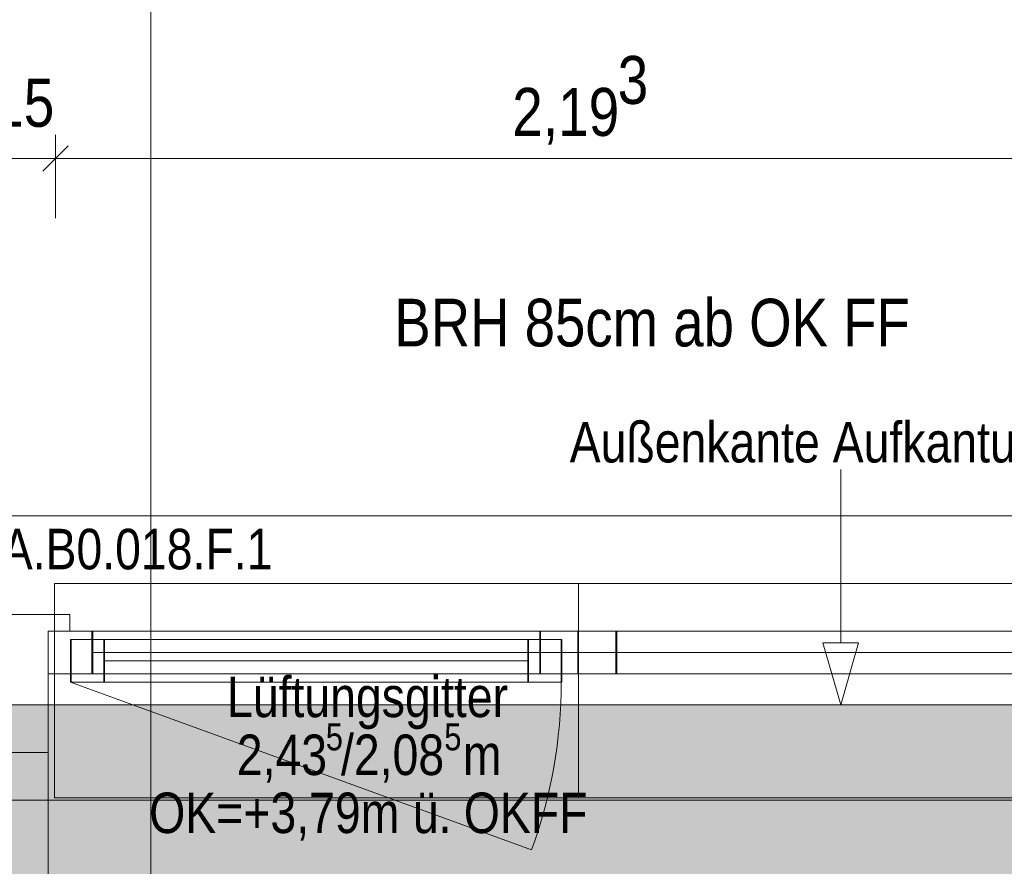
# Model space of a CAD drawing. Extents: x -720 to 300, y 62 to 1162.
# Tile 60 of 143: x -554 to -512, y 997 to 1033. Entities that reach past the tile are written whole.
import ezdxf
from ezdxf.lldxf.tags import DXFTag

# ---------------------------------------------------------------- set-up
doc = ezdxf.new("R2010")
doc.units = 0
doc.layers.get('0').update_dxf_attribs({"lineweight": 13})
for name, color, linetype, lineweight, true_color in [('30 -33 Aussenwände- 7 Fassade_ Elemente', 7, 'Continuous', 9, 0x00aacc), ('30 -35 Decken- 1 Konstruktion-Träger- Stahlbeton', 7, 'Continuous', 13, 0x33aa00), ('70 -72 Beschriftung- 1 Beschriftung allgemein', 7, 'Continuous', 9, 0xff6633), ('70 -72 Beschriftung- 2 Beschriftung Bauteile', 7, 'Continuous', 9, 0x9999ff), ('70 -75 Raumstempel-2 Verweislinie', 7, 'Continuous', 9, 0xff6600), ('70 -76 Bemaßung- 2 Allgemein', 9, 'Continuous', 5, 0x808080), ('iwb_Schraffur_Unterzug', 7, 'Continuous', 5, 0xffffcc)]:
    doc.layers.add(name, color=color, linetype=linetype, lineweight=lineweight, true_color=true_color)
doc.layers.add('70 -71 Achsen- 1 Gebäudeachsen', color=7, linetype='STRICHPUNKT2-A06G94018I', lineweight=18)
doc.layers.add('Keine-1', color=7, linetype='Continuous', lineweight=15)
doc.styles.get("Standard").update_dxf_attribs({"font": 'ARIALN.TTF'})
tags = doc.linetypes.add('fein_strichliert-A06G94028I', pattern=[4, 1, -2, 1]).pattern_tags.tags
tags[8:9] = [DXFTag(74, 4), DXFTag(75, 0), DXFTag(340, '0'), DXFTag(46, 0.0), DXFTag(50, 0.0), DXFTag(44, 0.0), DXFTag(45, 0.0)]
tags[6:7] = [DXFTag(74, 4), DXFTag(75, 0), DXFTag(340, '0'), DXFTag(46, 0.0), DXFTag(50, 0.0), DXFTag(44, 0.0), DXFTag(45, 0.0)]
tags[4:5] = [DXFTag(74, 4), DXFTag(75, 0), DXFTag(340, '0'), DXFTag(46, 0.0), DXFTag(50, 0.0), DXFTag(44, 0.0), DXFTag(45, 0.0)]
tags = doc.linetypes.add('STRICHPUNKT2-A06G94018I', pattern=[12.7, 6.35, -3.175, 0, -3.175]).pattern_tags.tags
tags[10:11] = [DXFTag(74, 4), DXFTag(75, 0), DXFTag(340, '0'), DXFTag(46, 0.0), DXFTag(50, 0.0), DXFTag(44, 0.0), DXFTag(45, 0.0)]
tags[8:9] = [DXFTag(74, 4), DXFTag(75, 0), DXFTag(340, '0'), DXFTag(46, 0.0), DXFTag(50, 0.0), DXFTag(44, 0.0), DXFTag(45, 0.0)]
tags[6:7] = [DXFTag(74, 4), DXFTag(75, 0), DXFTag(340, '0'), DXFTag(46, 0.0), DXFTag(50, 0.0), DXFTag(44, 0.0), DXFTag(45, 0.0)]
tags[4:5] = [DXFTag(74, 4), DXFTag(75, 0), DXFTag(340, '0'), DXFTag(46, 0.0), DXFTag(50, 0.0), DXFTag(44, 0.0), DXFTag(45, 0.0)]

# ---------------------------------------------------------------- blocks, each defined once
blk = doc.blocks.new('Referenz-A06G94038I')
at = {"layer": '30 -33 Aussenwände- 7 Fassade_ Elemente', "color": 0, "linetype": 'Continuous', "lineweight": -2, "ltscale": 0.13}
for p, q in [((-455.757, 1011.852), (-604.957, 1011.852)), ((-551.691, 1007.712), (-555.891, 1007.712)), ((-551.691, 1007.012), (-551.691, 1007.712)), ((-552.591, 1005.212), (-552.591, 1007.012)), ((-552.591, 1007.012), (-530.357, 1007.012)), ((-552.591, 1007.012), (-550.757, 1007.012)), ((-552.591, 1005.212), (-552.591, 1007.012)), ((-552.591, 1001.912), (-552.591, 1007.012)), ((-552.591, 1007.012), (-551.691, 1007.012)), ((-550.757, 1007.012), (-550.757, 1005.212)), ((-531.957, 1005.212), (-531.957, 1007.012)), ((-531.957, 1007.012), (-530.357, 1007.012)), ((-530.357, 1007.012), (-508.124, 1007.012)), ((-530.357, 1007.012), (-528.757, 1007.012)), ((-530.357, 1007.012), (-530.357, 1005.212)), ((-530.357, 1005.212), (-530.357, 1007.012)), ((-528.757, 1007.012), (-528.757, 1005.212)), ((-551.657, 1006.662), (-531.057, 1006.662)), ((-551.657, 1004.862), (-551.657, 1006.662)), ((-551.657, 1006.662), (-550.257, 1006.662)), ((-551.657, 1004.862), (-551.657, 1006.662)), ((-550.257, 1006.662), (-550.257, 1004.862)), ((-532.457, 1006.662), (-531.057, 1006.662)), ((-532.457, 1004.862), (-532.457, 1006.662)), ((-531.057, 1006.662), (-531.057, 1004.862)), ((-531.057, 1006.662), (-531.057, 1004.862)), ((-532.457, 1005.762), (-550.257, 1005.762)), ((-528.757, 1006.112), (-509.957, 1006.112)), ((-530.357, 1005.212), (-552.591, 1005.212)), ((-550.757, 1005.212), (-552.591, 1005.212)), ((-530.357, 1005.212), (-531.957, 1005.212)), ((-528.757, 1005.212), (-530.357, 1005.212)), ((-508.124, 1005.212), (-530.357, 1005.212)), ((-531.057, 1004.862), (-551.657, 1004.862)), ((-550.257, 1004.862), (-551.657, 1004.862)), ((-531.057, 1004.862), (-532.457, 1004.862)), ((-554.991, 1001.912), (-552.591, 1001.912)), ((-554.991, 1001.912), (-552.591, 1001.912)), ((-552.591, 1001.912), (-552.591, 995.912))]:
    blk.add_line(p, q, dxfattribs=at)
at = {"layer": '30 -33 Aussenwände- 7 Fassade_ Elemente', "color": 0, "lineweight": -2}
for p, q in [((-552.324, 1007.012), (-552.324, 1009.012)), ((-552.324, 1009.012), (-508.324, 1009.012)), ((-552.324, 1009.012), (-530.324, 1009.012)), ((-530.324, 1009.012), (-508.324, 1009.012)), ((-530.324, 1007.012), (-530.324, 1009.012)), ((-552.324, 1005.212), (-552.324, 1007.012)), ((-552.324, 1007.012), (-550.724, 1007.012)), ((-550.724, 1007.012), (-509.924, 1007.012)), ((-550.724, 1007.012), (-550.724, 1005.212)), ((-550.724, 1007.012), (-531.924, 1007.012)), ((-531.924, 1007.012), (-531.924, 1005.212)), ((-530.324, 1007.012), (-531.924, 1007.012)), ((-530.324, 1007.012), (-528.724, 1007.012)), ((-530.324, 1005.212), (-530.324, 1007.012)), ((-528.724, 1007.012), (-509.924, 1007.012)), ((-528.724, 1005.212), (-528.724, 1007.012)), ((-551.624, 1004.862), (-551.624, 1006.662)), ((-551.624, 1006.662), (-550.224, 1006.662)), ((-550.224, 1006.662), (-532.424, 1006.662)), ((-550.224, 1004.862), (-550.224, 1006.662)), ((-532.424, 1006.662), (-531.024, 1006.662)), ((-532.424, 1004.862), (-532.424, 1006.662)), ((-531.024, 1006.662), (-531.024, 1004.862)), ((-509.924, 1006.112), (-550.724, 1006.112)), ((-550.224, 1005.762), (-532.424, 1005.762)), ((-509.924, 1006.112), (-528.724, 1006.112)), ((-552.324, 1005.212), (-552.324, 1000.012)), ((-550.724, 1005.212), (-552.324, 1005.212)), ((-509.924, 1005.212), (-550.724, 1005.212)), ((-531.924, 1005.212), (-530.324, 1005.212)), ((-528.724, 1005.212), (-530.324, 1005.212)), ((-530.324, 1000.012), (-530.324, 1005.212)), ((-509.924, 1005.212), (-528.724, 1005.212)), ((-550.224, 1004.862), (-551.624, 1004.862)), ((-532.424, 1004.862), (-550.224, 1004.862)), ((-531.024, 1004.862), (-532.424, 1004.862)), ((-552.324, 1000.012), (-530.324, 1000.012)), ((-552.324, 1000.012), (-508.324, 1000.012)), ((-530.324, 1000.012), (-508.324, 1000.012))]:
    blk.add_line(p, q, dxfattribs=at)
at = {"layer": '30 -33 Aussenwände- 7 Fassade_ Elemente', "color": 0, "linetype": 'fein_strichliert-A06G94028I', "lineweight": -2, "ltscale": 0.13}
blk.add_line((-551.657, 1004.862), (-532.3, 997.817), dxfattribs=at)
blk.add_ellipse((-551.657, 1004.862), major_axis=(19.358, -7.046), ratio=1, start_param=0, end_param=0.349066, dxfattribs=at)
at = {"layer": '30 -35 Decken- 1 Konstruktion-Träger- Stahlbeton', "color": 0, "linetype": 'fein_strichliert-A06G94028I', "lineweight": -2, "ltscale": 0.13}
blk.add_line((-306.357, 1003.912), (-682.362, 1003.912), dxfattribs=at)
at = {"layer": '70 -71 Achsen- 1 Gebäudeachsen', "color": 0, "linetype": 'STRICHPUNKT2-A06G94018I', "lineweight": -2, "ltscale": 0.13}
blk.add_line((-682.362, 999.912), (76.456, 999.912), dxfattribs=at)
at = {"layer": '70 -72 Beschriftung- 2 Beschriftung Bauteile', "color": 0, "linetype": 'Continuous', "lineweight": -2, "ltscale": 0.13}
blk.add_line((-519.324, 1006.51), (-519.324, 1013.791), dxfattribs=at)
at = {"layer": '70 -72 Beschriftung- 2 Beschriftung Bauteile', "color": 0, "lineweight": -2}
for p, q in [((-519.324, 1003.912), (-520.074, 1006.51)), ((-520.074, 1006.51), (-518.574, 1006.51)), ((-518.574, 1006.51), (-519.324, 1003.912))]:
    blk.add_line(p, q, dxfattribs=at)
at = {"layer": '70 -75 Raumstempel-2 Verweislinie', "color": 0, "linetype": 'Continuous', "lineweight": -2, "ltscale": 0.13}
blk.add_line((-548.292, 1104.852), (-548.292, 989.062), dxfattribs=at)
at = {"layer": '70 -76 Bemaßung- 2 Allgemein', "color": 0, "linetype": 'Continuous', "lineweight": -2, "ltscale": 0.13}
for p, q in [((-552.291, 1024.352), (-552.291, 1027.852)), ((-552.291, 1024.352), (-552.291, 1027.852)), ((-552.821, 1026.322), (-551.76, 1027.383)), ((-552.821, 1026.322), (-551.76, 1027.383)), ((-552.291, 1026.852), (-555.291, 1026.852)), ((-553.291, 1026.852), (-551.23, 1026.852)), ((-553.291, 1026.852), (-551.23, 1026.852)), ((-551.23, 1026.852), (-550.17, 1026.852)), ((-509.484, 1026.852), (-551.23, 1026.852))]:
    blk.add_line(p, q, dxfattribs=at)
at = {"layer": 'Keine-1', "color": 0, "linetype": 'fein_strichliert-A06G94028I', "lineweight": -2, "ltscale": 0.13}
blk.add_line((-682.362, 1011.851), (76.456, 1011.851), dxfattribs=at)
at = {"layer": '30 -33 Aussenwände- 7 Fassade_ Elemente', "color": 0, "linetype": 'ByBlock', "lineweight": -2, "ltscale": 0.13, "insert": (-538.063, 1020.965), "char_height": 2, "attachment_point": 1}
blk.add_mtext('{\\fArial Narrow;BRH 85cm ab OK FF}', dxfattribs=at)
at = {"layer": '70 -72 Beschriftung- 1 Beschriftung allgemein', "color": 0, "linetype": 'Continuous', "lineweight": -2, "ltscale": 0.13, "attachment_point": 1}
for s, insert, char_height in [('{\\fArial Narrow;FA.B0.018.F.1}', (-555.736, 1011.304), 1.7), ('{\\fArial Narrow;Lüftungsgitter}', (-545.089, 1005.097), 1.7), ('{\\fArial Narrow;5}', (-540.94, 1003.135), 1.13339), ('{\\fArial Narrow;5}', (-535.966, 1003.135), 1.13339), ('{\\fArial Narrow;2,43}', (-544.676, 1002.663), 1.7), ('{\\fArial Narrow;/2,08}', (-540.302, 1002.663), 1.7), ('{\\fArial Narrow;m}', (-535.183, 1002.663), 1.7), ('{\\fArial Narrow;OK=+3,79m}', (-548.354, 1000.227), 1.7), ('{\\fArial Narrow;ü.}', (-537.289, 1000.227), 1.7), ('{\\fArial Narrow;OKFF}', (-535.146, 1000.227), 1.7)]:
    blk.add_mtext(s, dxfattribs=dict(at, insert=insert, char_height=char_height))
at = {"layer": '70 -72 Beschriftung- 2 Beschriftung Bauteile', "color": 0, "linetype": 'Continuous', "lineweight": -2, "ltscale": 0.13, "insert": (-530.701, 1015.792), "char_height": 1.7, "attachment_point": 1}
blk.add_mtext('{\\fArial Narrow;Außenkante Aufkantung}', dxfattribs=at)
at = {"layer": '70 -76 Bemaßung- 2 Allgemein', "color": 0, "linetype": 'Continuous', "lineweight": -2, "ltscale": 0.13, "char_height": 2.01377, "attachment_point": 1}
for s, insert in [('{\\fArial Narrow;3}', (-528.685, 1031.163)), ('{\\fArial Narrow;15}', (-554.903, 1030.203)), ('{\\fArial Narrow;2,19}', (-533.111, 1029.82))]:
    blk.add_mtext(s, dxfattribs=dict(at, insert=insert))
blk = doc.blocks.new('Referenz-A06G94058I')
at = {"layer": 'iwb_Schraffur_Unterzug', "linetype": 'Continuous', "ltscale": 0.13}
for points in [[(-682.362, 1003.912), (76.456, 1003.912), (76.456, 1001.73)], [(-682.362, 1003.912), (76.456, 1001.73), (-682.362, 1000.863)], [(-682.362, 1000.863), (76.456, 1001.73), (76.456, 998.094)], [(-682.362, 1000.863), (76.456, 998.094), (-682.362, 998.961)], [(-682.362, 998.961), (76.456, 998.094), (76.456, 995.912)], [(-682.362, 998.961), (76.456, 995.912), (-682.362, 995.912)]]:
    blk.add_solid(points, dxfattribs=at)

msp = doc.modelspace()

# ---------------------------------------------------------------- block references
at = {"color": 8, "lineweight": 13, "ltscale": 0.13, "true_color": 0x808080}
msp.add_blockref('Referenz-A06G94038I', (0, 0), dxfattribs=at)
at = {"color": 8, "lineweight": 25, "ltscale": 0.25, "true_color": 0x808080}
msp.add_blockref('Referenz-A06G94058I', (0, 0), dxfattribs=at)

doc.saveas('drawing.dxf')
